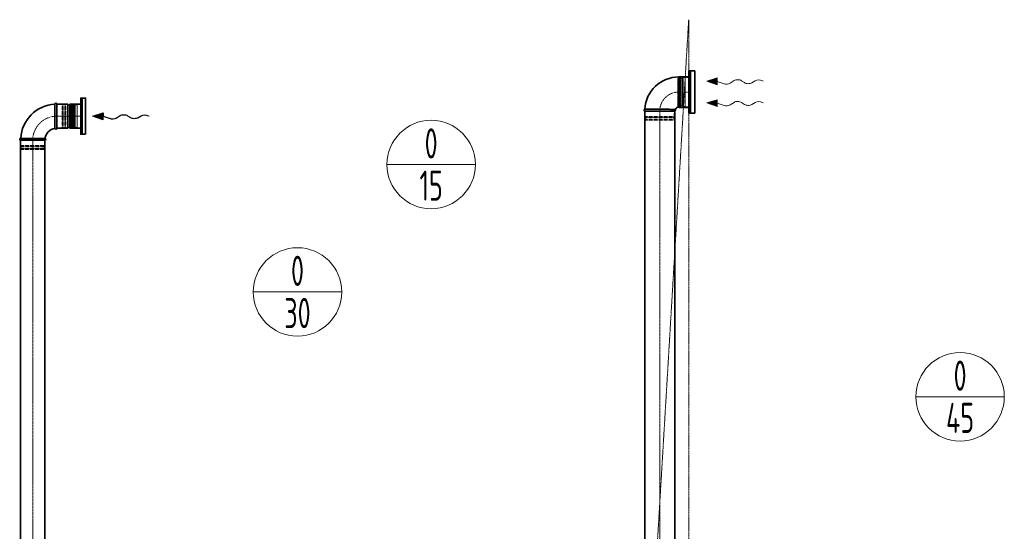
# Model space of a CAD drawing. Header units: millimetres. Extents: x 15940 to 92175, y -24684 to 227664.
# Tile 17 of 132: x 54596 to 58680, y -19525 to -17404. Entities that reach past the tile are written whole.
import ezdxf
from ezdxf.enums import TextEntityAlignment as Align

# ---------------------------------------------------------------- set-up
doc = ezdxf.new("R2010")
doc.units = ezdxf.units.MM
doc.header["$LTSCALE"] = 0.05
for name, pattern in [('ACAD_ISO02W100', [15, 12, -3]), ('ACAD_ISO05W100', [33, 24, -3, 0, -3, 0, -3]), ('ACAD_ISO10W100', [18, 12, -3, 0, -3])]:
    doc.linetypes.add(name, pattern=pattern)
doc.layers.get('0').update_dxf_attribs({"lineweight": 5})
for name, color, linetype, lineweight in [('VZT_05 ETA (ODVOD) - OBRYS', 6, 'Continuous', 35), ('VZT_06 ETA (ODVOD) - OSA', 6, 'ACAD_ISO10W100', 5), ('VZT_30 DISTRIBUČNÍ PRVKY - OBRYS', 1, 'Continuous', 35), ('VZT_33 DISTRIBUČNÍ PRVKY - SKRYTÉ', 8, 'ACAD_ISO02W100', 5), ('VZT_50 POPIS - OBECNE', 7, 'Continuous', 13), ('VZT_52 POPIS - DISTRIBUCE', 7, 'Continuous', 5), ('VZT_POŽADAVKY NA STAVBU - PODHLEDY', 4, 'ACAD_ISO05W100', 5)]:
    doc.layers.add(name, color=color, linetype=linetype, lineweight=lineweight)
doc.layers.add('VZT_07 ETA (ODVOD) - NETISK', color=8, linetype='ACAD_ISO02W100', lineweight=5, plot=False)
doc.styles.add('JS', font='isocp.shx', dxfattribs={"width": 0.6, "height": 125})

msp = doc.modelspace()

# ---------------------------------------------------------------- linework, layer by layer
at = {"color": 0, "lineweight": 13}
for p, q in [((57446.2, -17659.2), (57489.4, -17645.9)), ((57489.1, -17673.8), (57446.2, -17659.2)), ((57489.1, -17673.8), (57489.2, -17659.8)), ((57489.4, -17645.9), (57489.2, -17659.8)), ((57489.2, -17659.8), (57517.9, -17669.5)), ((57543.3, -17667.3), (57559.8, -17656.9)), ((57590.8, -17657.3), (57602.7, -17665.2)), ((57633.7, -17665.7), (57646.7, -17657.5)), ((57446.2, -17749.2), (57489.4, -17735.9)), ((57489.1, -17763.8), (57446.2, -17749.2)), ((57489.1, -17763.8), (57489.2, -17749.8)), ((57489.4, -17735.9), (57489.2, -17749.8)), ((57489.2, -17749.8), (57517.9, -17759.5)), ((57543.3, -17757.3), (57559.8, -17746.9)), ((57590.8, -17747.3), (57602.7, -17755.2)), ((57633.7, -17755.7), (57646.7, -17747.5))]:
    msp.add_line(p, q, dxfattribs=at)
at = {"lineweight": 13}
for p, q in [((57676.8, -17657.4), (57679.9, -17659.2)), ((57676.8, -17747.4), (57679.9, -17749.2))]:
    msp.add_line(p, q, dxfattribs=at)
at = {"color": 8, "lineweight": 5}
for points in [[(57371.2, -17765.2), (57371.2, -17643.2)], [(54808.1, -17760.5), (54804.2, -17759.1), (54804.2, -17804.2)], [(54808.3, -17759.6), (54808.3, -17804.2)], [(54820, -17760.3), (54820, -17804.2)], [(54823.6, -17758.7), (54823.6, -17804.2)], [(54826.3, -17756.7), (54826.3, -17804.2)], [(54849.2, -17852.7), (54834.2, -17852.7), (54834.2, -17755.7), (54849.2, -17755.7)], [(54849.2, -17852.7), (54849.2, -17755.7)], [(54808.1, -17848), (54804.2, -17849.4), (54804.2, -17804.2)], [(54808.3, -17848.9), (54808.3, -17804.2)], [(54820, -17848.1), (54820, -17804.2)], [(54823.6, -17849.8), (54823.6, -17804.2)], [(54826.3, -17851.7), (54826.3, -17804.2)]]:
    msp.add_lwpolyline(points, dxfattribs=at)
for points in [[(54814.3, -17752.1), (54812.9, -17757.8, 0.060863), (54812.8, -17758.5), (54812.8, -17804.2)], [(54814.3, -17752.1), (54815.7, -17758.1, -0.058981), (54815.8, -17758.7), (54815.8, -17804.2)], [(54834.2, -17756.7), (54826.3, -17756.7, 0.291473), (54823.9, -17758.3, 0.291473)], [(54814.3, -17856.4), (54812.9, -17850.6, -0.060863), (54812.8, -17850), (54812.8, -17804.2)], [(54814.3, -17856.4), (54815.7, -17850.4, 0.058981), (54815.8, -17849.8), (54815.8, -17804.2)], [(54834.2, -17851.7), (54826.3, -17851.7, -0.291473), (54823.9, -17850.2, -0.291473)]]:
    msp.add_lwpolyline(points, format="xyb", dxfattribs=at)
for centre, radius, start, end in [((54813.6, -17768.6), 10.5, 52.1622, 120.2824), ((54820.4, -17756.5), 3.88, 263.3265, 332.5007), ((54813.6, -17839.9), 10.5, 239.7176, 307.8378), ((54820.4, -17852), 3.88, 27.4993, 96.6735)]:
    msp.add_arc(centre, radius, start, end, dxfattribs=at)
at = {"color": 0, "lineweight": 13, "extrusion": (0, 0, -1)}
for centre, start_param, end_param in [((57527.9, -17657.7), 3.908129, 5.191299), ((57575.2, -17666.4), 0.766537, 2.375056), ((57618.3, -17656.1), 3.908129, 5.516649), ((57662, -17667), 0.766537, 2.320574), ((57527.9, -17747.7), 3.908129, 5.191299), ((57575.2, -17756.4), 0.766537, 2.375056), ((57618.3, -17746.1), 3.908129, 5.516649), ((57662, -17757), 0.766537, 2.320574)]:
    msp.add_ellipse(centre, major_axis=(-21.5, 0.3), ratio=0.625, start_param=start_param, end_param=end_param, dxfattribs=at)
at = {"color": 0, "lineweight": 13}
for points in [[(57489.1, -17673.8), (57489.4, -17645.9), (57446.2, -17659.2)], [(57489.1, -17763.8), (57489.4, -17735.9), (57446.2, -17749.2)]]:
    msp.add_solid(points, dxfattribs=at)
at = {"layer": 'VZT_05 ETA (ODVOD) - OBRYS'}
for p, q in [((57330.2, -17641.7), (57330.2, -17766.7)), ((57331.2, -17640.7), (57371.2, -17640.7)), ((57371.2, -17640.7), (57371.2, -17767.7)), ((54742.2, -17754.2), (54742.2, -17804.4)), ((54750.2, -17754.2), (54750.2, -17854.2)), ((54795.7, -17754.2), (54750.2, -17754.2)), ((54750.2, -17754.2), (54750.2, -17854.2)), ((54795.7, -17754.2), (54795.7, -17854.2)), ((54803.7, -17754.2), (54803.7, -17854.2)), ((54849.2, -17754.2), (54803.7, -17754.2)), ((54849.2, -17754.2), (54849.2, -17854.2)), ((57313.7, -17783.2), (57188.7, -17783.2)), ((57331.2, -17767.7), (57371.2, -17767.7)), ((54795.7, -17854.2), (54750.2, -17854.2)), ((54849.2, -17854.2), (54803.7, -17854.2)), ((54600.2, -17896.2), (54650.3, -17896.2)), ((54700.2, -17904.2), (54600.2, -17904.2))]:
    msp.add_line(p, q, dxfattribs=at)
for points in [[(57188.7, -20783.2), (57188.7, -17783.2)], [(57313.7, -20783.2), (57313.7, -17783.2)], [(54600.2, -20579.4), (54600.2, -17904.2)], [(54700.2, -20579.4), (54700.2, -17904.2)]]:
    msp.add_lwpolyline(points, dxfattribs=at)
for centre, radius, start, end in [((57330.2, -17783.2), 141.5, 90, 176.8631), ((57331.2, -17641.7), 1, 90, 180), ((54750.2, -17904.2), 150, 93.0572, 176.9428), ((54746.2, -17754.2), 4, 0, 180), ((54799.7, -17754.2), 4, 180, 0), ((57190.4, -17779.4), 4.17, 110.3309, 246.5322), ((57312.1, -17779.4), 4.17, 293.4678, 42.7229), ((57330.2, -17783.2), 16.5, 90, 156.1907), ((57331.2, -17766.7), 1, 180, 270), ((54750.2, -17904.2), 50, 99.1478, 170.8522), ((54746.2, -17854.2), 4, 189.1478, 0), ((54799.7, -17854.2), 4, 0, 180), ((54600.2, -17900.2), 4, 90, 270), ((54700.2, -17900.2), 4, 270, 80.8522)]:
    msp.add_arc(centre, radius, start, end, dxfattribs=at)
for points, knots in [([(54742.2, -17804.4), (54742.2, -17810.8), (54742.2, -17817.1), (54742.2, -17829.1), (54742.2, -17834.7), (54742.2, -17844.2), (54742.2, -17848), (54742.2, -17853.3), (54742.2, -17854.7), (54742.2, -17854.9), (54742.2, -17854.9), (54742.2, -17854.9)], [78.71119, 78.71119, 78.71119, 78.71119, 97.804615, 97.804615, 117.523893, 117.523893, 137.264303, 137.264303, 156.831737, 156.831737, 157.874915, 157.874915, 157.874915, 157.874915]), ([(57315.1, -17776.6), (57315.1, -17776.6), (57314.7, -17776.5), (57312.7, -17776.4), (57310.4, -17776.3), (57304.3, -17776), (57300.3, -17775.9), (57289.5, -17775.8), (57282.3, -17775.7), (57266.5, -17775.6), (57258.2, -17775.6), (57241.6, -17775.6), (57233.6, -17775.5), (57218.6, -17775.5), (57211.8, -17775.5), (57200.6, -17775.5), (57196.2, -17775.5), (57190.4, -17775.5), (57189, -17775.5), (57189, -17775.5)], [197.702813, 197.702813, 197.702813, 197.702813, 209.733369, 209.733369, 228.63381, 228.63381, 247.962689, 247.962689, 273.396832, 273.396832, 298.447199, 298.447199, 323.101867, 323.101867, 347.591906, 347.591906, 372.010558, 372.010558, 395.3015, 395.3015, 395.3015, 395.3015]), ([(54700.8, -17896.3), (54700.8, -17896.3), (54699.7, -17896.3), (54695.2, -17896.3), (54691.7, -17896.3), (54682.8, -17896.2), (54677.5, -17896.2), (54665.6, -17896.2), (54659.1, -17896.2), (54651.8, -17896.2), (54651.1, -17896.2), (54650.3, -17896.2)], [157.874915, 157.874915, 157.874915, 157.874915, 176.103874, 176.103874, 195.460379, 195.460379, 215.101284, 215.101284, 234.82164, 234.82164, 237.034743, 237.034743, 237.034743, 237.034743])]:
    msp.add_open_spline(points, degree=3, knots=knots, dxfattribs=at)
at = {"layer": 'VZT_06 ETA (ODVOD) - OSA', "ltscale": 0.3}
for points in [[(57371.2, -17704.2), (57330.2, -17704.2, 0.414214), (57251.2, -17783.2), (57251.2, -17783.2)], [(54650.2, -17904.2), (54650.2, -17904.2, -0.414214), (54750.2, -17804.2), (54750.2, -17804.2)]]:
    msp.add_lwpolyline(points, format="xyb", dxfattribs=at)
at = {"layer": 'VZT_06 ETA (ODVOD) - OSA'}
msp.add_lwpolyline([(54849.2, -17804.2), (54750.2, -17804.2)], dxfattribs=at)
at = {"layer": 'VZT_06 ETA (ODVOD) - OSA', "ltscale": 5}
for points in [[(57251.2, -17783.2), (57251.2, -20783.2)], [(54650.2, -17904.2), (54650.2, -20579.4)]]:
    msp.add_lwpolyline(points, dxfattribs=at)
at = {"layer": 'VZT_07 ETA (ODVOD) - NETISK', "ltscale": 0.4}
for p, q in [((54750.2, -17755.2), (54772.2, -17755.2)), ((54772.2, -17755.2), (54772.2, -17853.2)), ((54772.2, -17756.2), (54775.7, -17756.2)), ((54775.7, -17754.2), (54775.7, -17854.2)), ((54775.7, -17754.2), (54776.2, -17754.2)), ((54776.2, -17754.2), (54776.2, -17854.2)), ((54776.2, -17756.2), (54783.2, -17756.2)), ((54783.2, -17754.2), (54783.2, -17854.2)), ((54783.2, -17754.2), (54783.7, -17754.2)), ((54783.7, -17754.2), (54783.7, -17854.2)), ((54783.7, -17756.2), (54784.2, -17756.2)), ((54784.2, -17755.2), (54784.2, -17853.2)), ((54784.2, -17755.2), (54788.2, -17755.2)), ((54788.2, -17755.2), (54788.2, -17853.2)), ((57191.2, -17783.2), (57191.2, -17805.2)), ((57311.2, -17805.2), (57191.2, -17805.2)), ((57192.2, -17805.2), (57192.2, -17808.7)), ((57310.2, -17805.2), (57310.2, -17808.7)), ((57311.2, -17783.2), (57311.2, -17805.2)), ((57312.2, -17808.7), (57190.2, -17808.7)), ((57190.2, -17808.7), (57190.2, -17809.2)), ((57312.2, -17809.2), (57190.2, -17809.2)), ((57312.2, -17816.2), (57190.2, -17816.2)), ((57190.2, -17816.2), (57190.2, -17816.7)), ((57312.2, -17816.7), (57190.2, -17816.7)), ((57311.2, -17817.2), (57191.2, -17817.2)), ((57191.2, -17817.2), (57191.2, -17821.2)), ((57311.2, -17821.2), (57191.2, -17821.2)), ((57192.2, -17809.2), (57192.2, -17816.2)), ((57192.2, -17816.7), (57192.2, -17817.2)), ((57310.2, -17809.2), (57310.2, -17816.2)), ((57310.2, -17816.7), (57310.2, -17817.2)), ((57311.2, -17817.2), (57311.2, -17821.2)), ((57312.2, -17808.7), (57312.2, -17809.2)), ((57312.2, -17816.2), (57312.2, -17816.7)), ((54750.2, -17853.2), (54772.2, -17853.2)), ((54772.2, -17852.2), (54775.7, -17852.2)), ((54775.7, -17854.2), (54776.2, -17854.2)), ((54776.2, -17852.2), (54783.2, -17852.2)), ((54783.2, -17854.2), (54783.7, -17854.2)), ((54783.7, -17852.2), (54784.2, -17852.2)), ((54784.2, -17853.2), (54788.2, -17853.2)), ((54600.2, -17929.7), (54700.2, -17929.7)), ((54600.2, -17930.2), (54600.2, -17929.7)), ((54601.2, -17926.2), (54601.2, -17904.2)), ((54601.2, -17926.2), (54699.2, -17926.2)), ((54602.2, -17929.7), (54602.2, -17926.2)), ((54698.2, -17929.7), (54698.2, -17926.2)), ((54699.2, -17926.2), (54699.2, -17904.2)), ((54700.2, -17930.2), (54700.2, -17929.7)), ((54600.2, -17930.2), (54700.2, -17930.2)), ((54600.2, -17937.2), (54700.2, -17937.2)), ((54600.2, -17937.7), (54600.2, -17937.2)), ((54600.2, -17937.7), (54700.2, -17937.7)), ((54601.2, -17938.2), (54699.2, -17938.2)), ((54601.2, -17942.2), (54601.2, -17938.2)), ((54601.2, -17942.2), (54699.2, -17942.2)), ((54602.2, -17937.2), (54602.2, -17930.2)), ((54602.2, -17938.2), (54602.2, -17937.7)), ((54698.2, -17937.2), (54698.2, -17930.2)), ((54698.2, -17938.2), (54698.2, -17937.7)), ((54699.2, -17942.2), (54699.2, -17938.2)), ((54700.2, -17937.7), (54700.2, -17937.2))]:
    msp.add_line(p, q, dxfattribs=at)
at = {"layer": 'VZT_30 DISTRIBUČNÍ PRVKY - OBRYS'}
for points in [[(57396.2, -17791.7), (57396.2, -17616.7), (57371.2, -17616.7), (57371.2, -17791.7)], [(54869.2, -17879.2), (54869.2, -17729.2), (54849.2, -17729.2), (54849.2, -17879.2)]]:
    msp.add_lwpolyline(points, close=True, dxfattribs=at)
for points in [[(57379.1, -17616.7), (57379.1, -17791.7)], [(54855.9, -17729.2), (54855.9, -17879.2)]]:
    msp.add_lwpolyline(points, dxfattribs=at)
at = {"layer": 'VZT_33 DISTRIBUČNÍ PRVKY - SKRYTÉ'}
for points in [[(57336.4, -17639.6), (57334.9, -17645.3, 0.060863), (57334.9, -17646), (57334.9, -17704.2)], [(57336.4, -17639.6), (57337.8, -17645.6, -0.058981), (57337.9, -17646.2), (57337.9, -17704.2)], [(57356.2, -17644.2), (57348.4, -17644.2, 0.291473), (57346, -17645.8, 0.291473)], [(57336.4, -17768.9), (57334.9, -17763.1, -0.060863), (57334.9, -17762.5), (57334.9, -17704.2)], [(57336.4, -17768.9), (57337.8, -17762.9, 0.058981), (57337.9, -17762.3), (57337.9, -17704.2)], [(57356.2, -17764.2), (57348.4, -17764.2, -0.291473), (57346, -17762.7, -0.291473)]]:
    msp.add_lwpolyline(points, format="xyb", dxfattribs=at)
for points in [[(57371.2, -17765.2), (57356.2, -17765.2), (57356.2, -17643.2), (57371.2, -17643.2)], [(57330.2, -17648), (57326.2, -17646.6), (57326.2, -17704.2)], [(57330.4, -17647.1), (57330.4, -17704.2)], [(57342.1, -17647.8), (57342.1, -17704.2)], [(57345.7, -17646.2), (57345.7, -17704.2)], [(57348.4, -17644.2), (57348.4, -17704.2)], [(57330.2, -17760.5), (57326.2, -17761.9), (57326.2, -17704.2)], [(57330.4, -17761.4), (57330.4, -17704.2)], [(57342.1, -17760.6), (57342.1, -17704.2)], [(57345.7, -17762.3), (57345.7, -17704.2)], [(57348.4, -17764.2), (57348.4, -17704.2)]]:
    msp.add_lwpolyline(points, dxfattribs=at)
for centre, radius, start, end in [((57335.7, -17656.1), 10.5, 52.1622, 120.2824), ((57342.5, -17644), 3.88, 263.3265, 332.5007), ((57335.7, -17752.4), 10.5, 239.7176, 307.8378), ((57342.5, -17764.5), 3.88, 27.4993, 96.6735)]:
    msp.add_arc(centre, radius, start, end, dxfattribs=at)
at = {"layer": 'VZT_50 POPIS - OBECNE', "color": 0, "lineweight": -2}
for p, q in [((54899.2, -17804.2), (54942.4, -17790.9)), ((54942, -17818.8), (54899.2, -17804.2)), ((54942, -17818.8), (54942.2, -17804.8)), ((54942.4, -17790.9), (54942.2, -17804.8)), ((54942.2, -17804.8), (54970.8, -17814.5)), ((54996.2, -17812.3), (55012.7, -17801.9)), ((55043.7, -17802.3), (55055.6, -17810.2)), ((55086.6, -17810.7), (55099.6, -17802.5))]:
    msp.add_line(p, q, dxfattribs=at)
at = {"layer": 'VZT_50 POPIS - OBECNE'}
msp.add_line((55129.7, -17802.4), (55132.8, -17804.2), dxfattribs=at)
at = {"layer": 'VZT_50 POPIS - OBECNE', "color": 0, "lineweight": -2, "extrusion": (0, 0, -1)}
for centre, start_param, end_param in [((55028.1, -17811.4), 0.766537, 2.375056), ((55114.9, -17812), 0.766537, 2.320574), ((54980.9, -17802.7), 3.908129, 5.191299), ((55071.3, -17801.1), 3.908129, 5.516649)]:
    msp.add_ellipse(centre, major_axis=(-21.5, 0.3), ratio=0.625, start_param=start_param, end_param=end_param, dxfattribs=at)
at = {"layer": 'VZT_50 POPIS - OBECNE', "color": 0, "lineweight": -2}
msp.add_solid([(54942, -17818.8), (54942.4, -17790.9), (54899.2, -17804.2)], dxfattribs=at)
at = {"layer": 'VZT_52 POPIS - DISTRIBUCE'}
for p, q in [((56119.5, -18004.6), (56486.3, -18004.6)), ((55565.2, -18532.8), (55931.9, -18532.8)), ((58313.6, -18967.5), (58680.4, -18967.5))]:
    msp.add_line(p, q, dxfattribs=at)
for centre in [(56302.9, -18004.6), (55748.5, -18532.8), (58497, -18967.5)]:
    msp.add_circle(centre, 183.4, dxfattribs=at)
at = {"layer": 'VZT_POŽADAVKY NA STAVBU - PODHLEDY', "ltscale": 4}
for p, q in [((57121.2, -21579.5), (57371.2, -17404.2)), ((57371.2, -17404.2), (57371.2, -21579.5))]:
    msp.add_line(p, q, dxfattribs=at)

# ---------------------------------------------------------------- texts
at = {"layer": 'VZT_52 POPIS - DISTRIBUCE', "ltscale": 50, "style": 'JS', "width": 0.7}
for s, p in [('0', (56302.9, -17917.1)), ('15', (56302.9, -18092.1)), ('0', (55748.5, -18445.3)), ('30', (55748.5, -18620.3)), ('0', (58497, -18880)), ('45', (58497, -19055))]:
    msp.add_text(s, height=125, dxfattribs=at).set_placement(p, align=Align.MIDDLE_CENTER)

doc.saveas('drawing.dxf')
